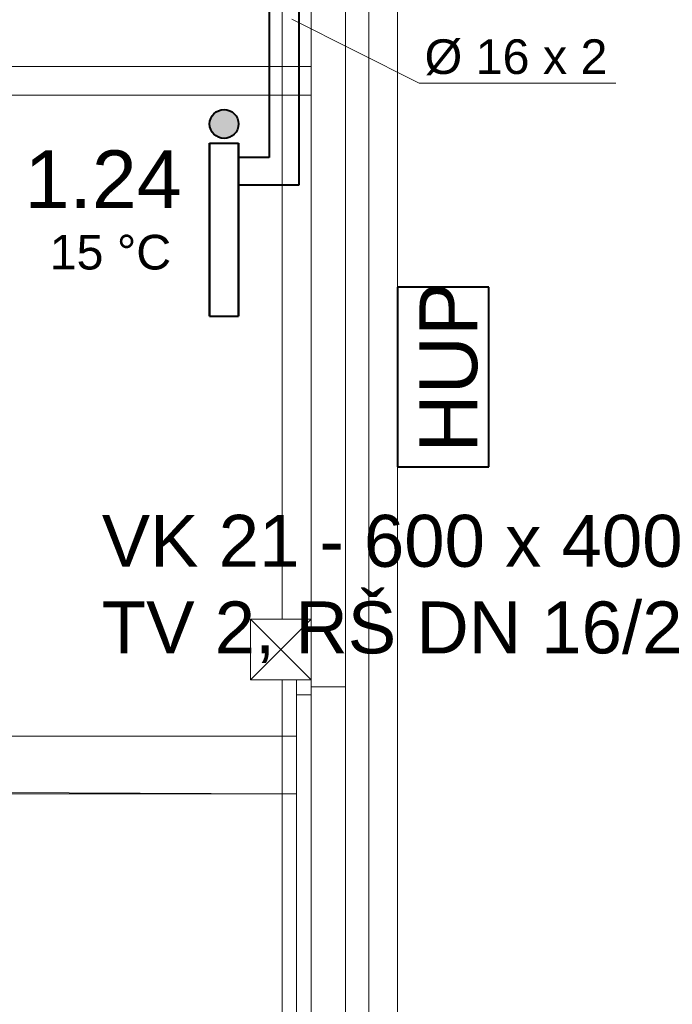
# Model space of a CAD drawing. Header units: millimetres. Extents: x 0 to 1216358, y -266558 to 2852.
# Tile 31 of 76: x 1017514 to 1019776, y -135870 to -132459. Entities that reach past the tile are written whole.
import ezdxf

# ---------------------------------------------------------------- set-up
doc = ezdxf.new("R2010")
doc.units = ezdxf.units.MM
doc.layers.get('0').update_dxf_attribs({"lineweight": 13})
for name, color, linetype, lineweight in [('1-UT-POPIS', 7, 'Continuous', 13), ('1-UT-ROZVODY', 4, 'Continuous', 40), ('1-UT-TELESA', 7, 'Continuous', 40), ('St_plocha_místnosti', 250, 'Continuous', 18)]:
    doc.layers.add(name, color=color, linetype=linetype, lineweight=lineweight)
doc.styles.add('Andy', font='arial.ttf')
doc.styles.add('SPIRITTXTSTYLE1', font='arial.ttf')

# ---------------------------------------------------------------- blocks, each defined once
blk = doc.blocks.new('EDWED')
at = {"color": 8}
for p, q in [((969236.8, -223309.8), (969236.8, -229679.8)), ((969356.8, -223309.8), (969356.8, -229679.8)), ((967327.1, -227530.1), (969235.8, -227530.1)), ((967327.1, -227630.1), (969235.8, -227630.1)), ((969186.8, -229654.8), (969236.8, -229654.8)), ((969186.8, -229706.9), (969186.8, -229654.8)), ((969186.8, -229654.8), (969236.8, -229654.8)), ((969186.8, -230860.8), (969186.8, -229654.8)), ((969186.8, -235684.8), (969186.8, -229654.8)), ((969186.8, -229654.8), (969236.8, -229654.8)), ((969236.8, -229654.8), (969236.8, -229706.9)), ((969236.8, -229654.8), (969236.8, -230860.8)), ((969236.8, -229654.8), (969236.8, -235684.8)), ((969236.8, -229679.8), (969356.8, -229679.8)), ((969356.8, -229679.8), (969356.8, -235659.8)), ((969236.8, -229706.9), (969186.8, -229706.9)), ((967527.1, -229850.1), (969185.8, -229850.1)), ((966327.1, -230038.3), (969136.8, -230050.1)), ((967627.1, -230050.1), (969185.8, -230050.1))]:
    blk.add_line(p, q, dxfattribs=at)
at = {"color": 8, "ltscale": 2}
for p, q in [((969436.8, -223309.8), (969436.8, -235894.8)), ((969536.8, -223309.8), (969536.8, -235914.8)), ((969136.8, -223414.8), (969136.8, -229444.8)), ((969026.8, -229444.8), (969236.8, -229654.8)), ((969026.8, -229654.8), (969236.8, -229444.8)), ((969236.8, -229444.8), (969026.8, -229444.8)), ((969026.8, -229444.8), (969026.8, -229654.8)), ((969236.8, -229654.8), (969236.8, -229444.8)), ((969026.8, -229654.8), (969236.8, -229654.8)), ((969136.8, -229654.8), (969136.8, -235684.8))]:
    blk.add_line(p, q, dxfattribs=at)

msp = doc.modelspace()

# ---------------------------------------------------------------- hatches: boundary and pattern name
at = {"layer": '1-UT-TELESA'}
h = msp.add_hatch(color=7, dxfattribs=at)
h.dxf.hatch_style = 1
h.paths.add_polyline_path([(1018272.7, -132820.4, 1), (1018172.7, -132820.4, 1)])

# ---------------------------------------------------------------- linework, layer by layer
at = {"layer": '1-UT-POPIS'}
for p, q in [((1018898.8, -132678.8), (1018457.9, -132457.3)), ((1019580.4, -132678.8), (1018898.8, -132678.8))]:
    msp.add_line(p, q, dxfattribs=at)
at = {"layer": '1-UT-ROZVODY', "ltscale": 0.1}
for p, q in [((1018481.2, -130924.9), (1018481.2, -133032.5)), ((1018481.2, -133032.5), (1018272.7, -133032.5))]:
    msp.add_line(p, q, dxfattribs=at)
at = {"layer": '1-UT-ROZVODY', "color": 6, "ltscale": 0.1}
for p, q in [((1018379, -131007.8), (1018379, -132936.6)), ((1018379, -132936.6), (1018272.7, -132936.6))]:
    msp.add_line(p, q, dxfattribs=at)
at = {"layer": '1-UT-TELESA', "color": 7}
for p, q in [((1018172.7, -133486.5), (1018172.7, -132886.5)), ((1018172.7, -132886.5), (1018272.7, -132886.5)), ((1018272.7, -133486.5), (1018272.7, -132886.5))]:
    msp.add_line(p, q, dxfattribs=at)
at = {"layer": '1-UT-TELESA', "ltscale": 0.5}
for p, q in [((1018172.7, -132886.5), (1018172.7, -133486.5)), ((1018172.7, -133486.5), (1018272.7, -133486.5))]:
    msp.add_line(p, q, dxfattribs=at)
at = {"layer": '1-UT-TELESA', "ltscale": 0.1}
msp.add_line((1018272.7, -132886.5), (1018272.7, -133486.5), dxfattribs=at)
at = {"layer": '1-UT-TELESA'}
for p, q in [((1018824, -133385.2), (1018824, -134008.5)), ((1019140.3, -133385.2), (1018824, -133385.2)), ((1019140.3, -134008.5), (1019140.3, -133385.2)), ((1018824, -134008.5), (1019140.3, -134008.5))]:
    msp.add_line(p, q, dxfattribs=at)
at = {"layer": '1-UT-TELESA', "color": 7}
msp.add_circle((1018222.7, -132820.4), 50, dxfattribs=at)

# ---------------------------------------------------------------- block references
msp.add_blockref('EDWED', (49287.2, 94909.3))

# ---------------------------------------------------------------- texts
at = {"layer": '1-UT-POPIS', "attachment_point": 5, "style": 'SPIRITTXTSTYLE1'}
for s, insert, char_height in [('%%C 16 x 2', (1019234.4, -132589.5), 120), ('15 °C', (1017828.9, -133265.4), 120), ('VK 21 - 600 x 400\\PTV 2, RŠ DN 16/2', (1018805.2, -134431.3), 180)]:
    msp.add_mtext_dynamic_manual_height_columns(s, width=3376.263, gutter_width=12.5, heights=[0], dxfattribs=dict(at, insert=insert, char_height=char_height))
at = {"layer": '1-UT-POPIS', "insert": (1019001.2, -133958.7), "char_height": 200, "attachment_point": 4, "rotation": 90, "style": 'SPIRITTXTSTYLE1'}
msp.add_mtext_dynamic_manual_height_columns('{\\fArial|b0|i0|c238|p34;HUP}', width=6768.04, gutter_width=12.5, heights=[0], dxfattribs=at)
at = {"layer": 'St_plocha_místnosti', "ltscale": 2, "style": 'Andy'}
msp.add_text('1.24', height=200, dxfattribs=at).set_placement((1017531.6, -133111.9))

doc.saveas('drawing.dxf')
